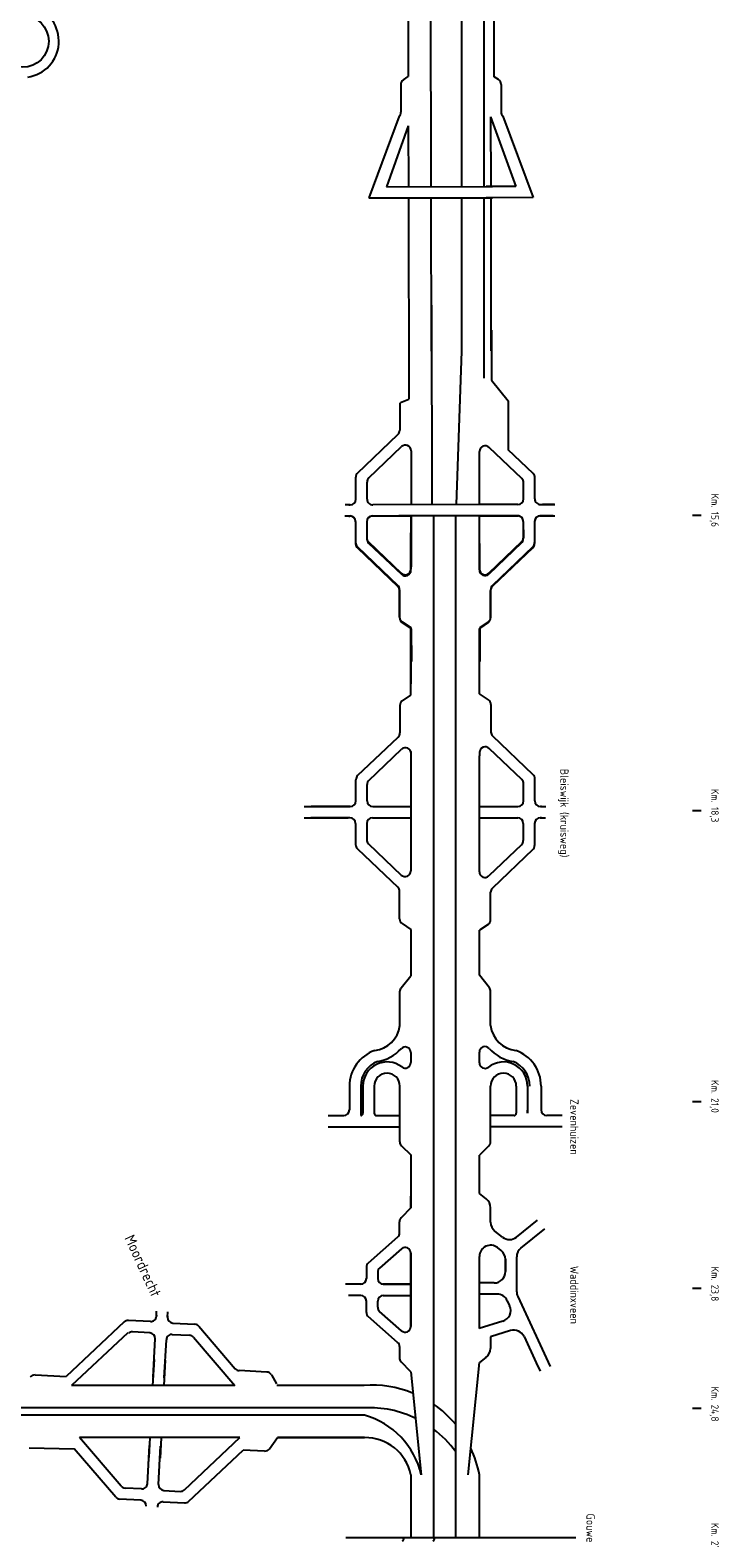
# Model space of a CAD drawing. Header units: metres. Extents: x 3368 to 18268, y -7519 to 4748.
# Tile 7 of 27: x 6488 to 8026, y -3236 to 135. Entities that reach past the tile are written whole.
import ezdxf

# ---------------------------------------------------------------- set-up
doc = ezdxf.new("R2010")
doc.units = ezdxf.units.M
for name, color, linetype in [('ONDERGROND', 7, 'Continuous'), ('Tekenwerk', 18, 'Continuous'), ('VBL-XX-STROOIBASIS', 7, 'Continuous')]:
    doc.layers.add(name, color=color, linetype=linetype)
doc.styles.add('ISO', font='ISO.SHX')

msp = doc.modelspace()

# ---------------------------------------------------------------- linework, layer by layer
at = {"layer": 'ONDERGROND', "color": 18, "ltscale": 2, "extrusion": (-0.0404948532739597, 0.01245106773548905, 0.999102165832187)}
for p, q in [((7380.415305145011, 1208.634547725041, 181985455.0159376), (7382.616826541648, -215.1477204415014, 181985472.8487082)), ((7330.762852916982, 1029.25088994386, 181985457.8306536), (7332.236748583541, 30.62180115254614, 181985469.7694946)), ((7516.326188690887, -59.57368777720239, 181985476.3293114), (7516.566317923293, -214.872645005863, 181985478.2744194)), ((7332.406371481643, -79.07599376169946, 181985471.1434515), (7332.61692190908, -215.2503983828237, 181985472.8490264)), ((7332.655891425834, -240.4483930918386, 181985473.1646292), (7333.352085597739, -690.7072203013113, 181985478.8040883)), ((7382.655790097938, -240.3457121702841, 181985473.1643112), (7383.185845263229, -583.1460909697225, 181985477.4578614)), ((7516.605278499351, -240.0706337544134, 181985478.5900227), (7517.134913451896, -582.5969235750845, 181985482.8801398)), ((7518.07632411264, -536.3838897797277, 181985490.5057197), (7518.249031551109, -648.0837480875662, 181985491.9047523))]:
    msp.add_line(p, q, dxfattribs=at)
at = {"layer": 'ONDERGROND', "color": 18, "extrusion": (-0.0404948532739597, 0.01245106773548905, 0.999102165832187)}
for p, q in [((7450.629165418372, 1209.962393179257, 181985457.8452448), (7451.192676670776, -215.0068895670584, 181985475.6264176)), ((7500.952672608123, 331.215675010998, 181985468.0534016), (7501.168638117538, -214.9042563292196, 181985474.8680422)), ((7451.202642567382, -240.2049468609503, 181985475.9408462), (7451.338150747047, -582.8666792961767, 181985480.2166771)), ((7501.178604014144, -240.1023166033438, 181985475.1824708), (7501.338147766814, -643.5396628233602, 181985480.216677)), ((7451.338150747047, -582.8666792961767, 181985480.2166771), (7439.475615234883, -925.649763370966))]:
    msp.add_line(p, q, dxfattribs=at)
at = {"layer": 'ONDERGROND', "color": 18}
msp.add_line((7524.412792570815, 30.14075888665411, 91432491.00789484), (7524.412789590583, 370.1987935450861, 91432491.00789475), dxfattribs=at)
at = {"layer": 'ONDERGROND', "color": 18, "ltscale": 2, "extrusion": (-0.04049485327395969, 0.01245106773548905, 0.999102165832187)}
for p, q in [((7315.688177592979, 12.90562285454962, 181985467.2939477), (7315.783476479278, -48.72535632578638, 181985468.0658709)), ((7321.357857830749, 23.45309688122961, 181985467.3923013), (7332.236745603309, 30.62180115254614, 181985467.7438983))]:
    msp.add_line(p, q, dxfattribs=at)
at = {"layer": 'ONDERGROND', "color": 18, "extrusion": (-0.04049485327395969, 0.01245106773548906, 0.999102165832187)}
for p, q in [((7533.978035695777, 23.88973070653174, 181985476.00462), (7524.412789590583, 30.14076782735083, 181985475.5390269)), ((7539.680292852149, 13.36560381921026, 181985476.3668942), (7539.775591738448, -48.26537536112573, 181985477.1388177)), ((7572.523200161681, -214.7577332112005, 181985480.5409897), (7506.48089612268, -214.8933546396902, 181985477.8659028)), ((7611.697360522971, -239.8753629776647, 181985482.4417892), (7506.519856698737, -240.0913493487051, 181985478.1815059))]:
    msp.add_line(p, q, dxfattribs=at)
at = {"layer": 'ONDERGROND', "color": 18, "ltscale": 2, "extrusion": (-0.04049485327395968, 0.01245106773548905, 0.999102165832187)}
msp.add_line((7311.900648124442, -57.84702168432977, 181985468.022172), (7244.454711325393, -240.6295196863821, 181985467.5663866), dxfattribs=at)
at = {"layer": 'ONDERGROND', "color": 18, "extrusion": (-0.04049485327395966, 0.01245106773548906, 0.999102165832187)}
for p, q in [((7516.29822517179, -59.49647294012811, 181985476.3272156), (7572.523200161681, -214.7577332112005, 181985480.5409895)), ((7543.686601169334, -57.3710338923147, 181985477.4108128), (7611.697360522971, -239.8753629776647, 181985482.4417892))]:
    msp.add_line(p, q, dxfattribs=at)
at = {"layer": 'ONDERGROND', "color": 18, "extrusion": (-0.04049485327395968, 0.01245106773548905, 0.999102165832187)}
for p, q in [((7332.406368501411, -79.07599376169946, 181985469.1178552), (7283.550947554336, -215.3511600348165, 181985468.8359802)), ((7518.249031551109, -648.0837480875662, 181985491.904752), (7555.271994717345, -694.1567169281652, 181985493.9795121)), ((7314.952680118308, -697.819696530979, 181985484.2847203), (7333.352085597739, -690.707217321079, 181985484.9418337)), ((7555.271994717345, -694.1567228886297, 181985493.979512), (7555.441486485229, -803.7703530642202, 181985495.3524146))]:
    msp.add_line(p, q, dxfattribs=at)
at = {"layer": 'ONDERGROND', "color": 18, "extrusion": (-0.04049485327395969, 0.01245106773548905, 0.999102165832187)}
for p, q in [((7283.550947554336, -215.3511600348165, 181985468.8359804), (7520.755344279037, -214.8640410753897, 181985478.4440989)), ((7244.454711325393, -240.6295196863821, 181985467.5663866), (7520.794307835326, -240.0620357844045, 181985478.7597018)), ((7384.039714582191, -480.3215013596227, 181985484.3743854), (7384.72951019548, -926.4322506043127, 181985489.9618906)), ((7313.186579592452, -698.388384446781, 181985484.2202255), (7313.281875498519, -760.019363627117, 181985484.9921487)), ((7219.102432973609, -855.7083593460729, 181985482.3674397), (7309.399053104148, -769.1410319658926, 181985484.9484494)), ((7244.298404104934, -866.4390729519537, 181985483.5223926), (7317.23523700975, -796.5145693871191, 181985485.6071961)), ((7338.531711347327, -805.5845277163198, 181985486.5834007), (7338.718717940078, -926.5267388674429, 181985488.098193)), ((7491.835674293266, -926.212303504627, 181985494.3002951), (7491.651713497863, -807.240204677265, 181985492.8101784)), ((7586.072611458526, -867.7073376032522, 181985497.3907319), (7512.920003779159, -798.0828331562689, 181985493.5580869)), ((7611.235239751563, -856.8732039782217, 181985498.2755866), (7555.441486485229, -803.7703530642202, 181985495.352415)), ((7215.29591644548, -914.181162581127, 181985482.9418596), (7215.219610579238, -864.8300247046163, 181985482.3237405)), ((7240.475216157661, -914.1294525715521, 181985483.9617641), (7240.415578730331, -875.5607442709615, 181985483.4786935)), ((7615.219512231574, -913.359885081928, 181985499.1410255), (7615.146249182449, -865.9788714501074, 181985498.5475815)), ((7590.040212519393, -913.4115921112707, 181985498.1211215), (7589.983620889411, -876.8130020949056, 181985497.662727)), ((7202.72574985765, -926.8060134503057, 181985482.5897092), (7191.072770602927, -926.829944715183, 181985482.1176978)), ((7199.553262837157, -926.8125282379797, 181985482.4612058), (7202.72574985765, -926.8060134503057, 181985482.5897092)), ((7491.835674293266, -926.212303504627, 181985494.3002951), (7253.08434630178, -926.7025993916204, 181985484.6295173)), ((7577.470042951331, -926.0364400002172, 181985497.7689712), (7491.835674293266, -926.212303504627, 181985494.3002951)), ((7627.828642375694, -925.9330289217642, 181985499.808779), (7660.195302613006, -925.8665608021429, 181985501.1198117)), ((7659.22862256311, -925.8685456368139, 181985501.080656), (7632.021405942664, -925.9244190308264, 181985499.9786096)), ((7202.09138358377, -952.0053880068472, 181985482.8780389), (7190.43840730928, -952.02931331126, 181985482.4060274)), ((7202.09138358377, -952.0053880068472, 181985482.8780389), (7191.111731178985, -952.0279334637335, 181985482.4333011)), ((7199.592226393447, -952.0105199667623, 181985482.7768089), (7202.09138358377, -952.0053880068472, 181985482.8780389)), ((7214.700516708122, -964.5785318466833, 181985483.5457924), (7214.776825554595, -1013.929663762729, 181985484.1639119)), ((7239.879816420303, -964.5268218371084, 181985484.5656967), (7239.939453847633, -1003.095536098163, 181985485.0487666)), ((7491.874634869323, -951.4102952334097, 181985494.6158983), (7252.449983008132, -951.9019709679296, 181985484.917847)), ((7338.08435464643, -951.7261134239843, 181985488.3865228), (7252.449983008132, -951.9019709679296, 181985484.917847)), ((7338.757681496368, -951.7247305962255, 181985488.4137961), (7338.933226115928, -1065.255935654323, 181985489.8357663)), ((7576.835682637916, -951.2358205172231, 181985498.0573008), (7491.201310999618, -951.4116780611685, 181985494.5886248)), ((7576.835682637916, -951.2358205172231, 181985498.0573008), (7491.874634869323, -951.4102952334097, 181985494.6158983)), ((7492.064880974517, -1074.447484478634, 181985496.1569302), (7491.874634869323, -951.4102952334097, 181985494.6158983)), ((7589.444812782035, -963.8089643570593, 181985498.7250541), (7589.501404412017, -1000.407560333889, 181985499.1834491)), ((7614.624112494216, -963.7572573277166, 181985499.7449583), (7614.697375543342, -1011.138276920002, 181985500.3384021)), ((7627.194279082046, -951.1324064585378, 181985500.0971087), (7659.636160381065, -951.0657833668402, 181985501.4111883)), ((7656.138762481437, -951.0729657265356, 181985501.2695237), (7627.194279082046, -951.1324064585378, 181985500.0971087)), ((7585.618576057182, -1009.529225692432, 181985499.1397498), (7512.681746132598, -1079.453735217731, 181985497.0549465)), ((7218.687834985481, -1023.035325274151, 181985484.435907), (7309.251585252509, -1109.231244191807, 181985489.1807642)), ((7243.850460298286, -1012.20119164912, 181985485.320762), (7317.003070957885, -1081.825696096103, 181985489.1534067)), ((7610.814550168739, -1020.259942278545, 181985500.294703), (7520.517933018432, -1106.827269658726, 181985497.7136931)), ((7338.271361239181, -1072.66832755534, 181985489.9013153), (7338.933226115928, -1065.255935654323, 181985489.8357663)), ((7313.257893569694, -1179.967881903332, 181985490.224683), (7313.162597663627, -1118.336905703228, 181985489.4527594)), ((7516.730400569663, -1177.579911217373, 181985498.4419172), (7516.635104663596, -1115.948935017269, 181985497.6699936)), ((7318.96015668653, -1190.492008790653, 181985490.586957), (7339.147272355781, -1203.684608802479, 181985491.5695755)), ((7339.147272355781, -1203.684608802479, 181985491.5695755), (7339.260473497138, -1276.89401076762, 181985492.4865181)), ((7511.060723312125, -1188.127391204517, 181985498.3435636), (7492.259814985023, -1200.516338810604, 181985497.7359339)), ((7492.259814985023, -1200.516338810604, 181985497.7359339), (7492.377909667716, -1276.894004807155, 181985498.6925589)), ((7339.18507660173, -1228.135068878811, 181985491.8758159), (7339.260470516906, -1276.894007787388, 181985492.4865181)), ((7492.377909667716, -1276.894007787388, 181985498.6925588), (7492.298987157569, -1225.850512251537, 181985498.0532423))]:
    msp.add_line(p, q, dxfattribs=at)
at = {"layer": 'ONDERGROND', "color": 18, "ltscale": 2, "extrusion": (-0.04049485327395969, 0.01245106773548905, 0.999102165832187)}
msp.add_arc((-2166.098850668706, 7716957.111731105, 181821778.4363351), 12.6, 230.4490489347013, 287.1943632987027, dxfattribs=at)
at = {"layer": 'ONDERGROND', "color": 18, "extrusion": (-0.04049485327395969, 0.01245106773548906, 0.999102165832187)}
for centre, start, end in [((-2224.919022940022, 7717147.195245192, 181821778.4363351), 107.1943632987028, 163.939679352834), ((-2173.487281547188, 7717189.489428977, 181821778.4363351), 287.1943632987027, 333.5273076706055)]:
    msp.add_arc(centre, 12.6, start, end, dxfattribs=at)
at = {"layer": 'ONDERGROND', "color": 18, "extrusion": (-0.04049485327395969, 0.01245106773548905, 0.999102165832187)}
for centre, start, end in [((-2099.768158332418, 7716951.258419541, 181821778.4363349), 60.86141828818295, 107.1943632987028), ((-1419.151136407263, 7717158.444044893, 181821786.5923479), 60.86141828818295, 107.1943632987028), ((-1383.019003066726, 7717196.003854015, 181821786.5923479), 107.1943632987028, 240.8614182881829), ((-1433.887004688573, 7717367.054067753, 181821786.5923477), 153.5273076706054, 287.1943632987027), ((-1297.598671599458, 7717119.532848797, 181821786.5923479), 240.8614182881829, 287.1943632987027), ((-1294.746790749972, 7717146.794290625, 181821786.5923479), 240.8614182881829, 287.1943632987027), ((-1388.836386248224, 7717457.519569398, 181821786.5923477), 107.1943632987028, 153.5273076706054), ((-1406.587216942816, 7717478.405629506, 181821786.5923479), 107.1943632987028, 153.5273076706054), ((-1242.999933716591, 7717110.049152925, 181821786.5923481), 17.19436449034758, 107.1943632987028), ((-1257.898886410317, 7717158.196653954, 181821786.5923477), 287.1943632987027, 17.19436449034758), ((-1353.870694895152, 7717468.339493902, 181821786.5923477), 17.19436449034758, 107.1943632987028), ((-1368.769647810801, 7717516.486985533, 181821786.5923479), 287.1943632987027, 17.19436449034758), ((-1194.653227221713, 7717124.304339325, 181821786.592348), 107.1943632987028, 197.1943644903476), ((-1209.552179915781, 7717172.45184036, 181821786.5923478), 197.1943644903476, 287.1943632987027), ((-1305.523990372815, 7717482.594676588, 181821786.592348), 107.1943632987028, 197.1943644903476), ((-1320.422936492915, 7717530.742176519, 181821786.5923475), 197.1943644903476, 287.1943632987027), ((-1172.704275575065, 7717183.854203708, 181821786.5923479), 287.1943632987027, 333.5273076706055), ((-1270.558295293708, 7717493.414599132, 181821786.5923481), 60.86141828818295, 107.1943632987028), ((-1267.706422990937, 7717520.676038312, 181821786.5923479), 60.86141828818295, 107.1943632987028), ((-1154.953443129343, 7717162.968137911, 181821786.592348), 287.1943632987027, 333.5273076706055), ((-1127.653662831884, 7717274.319703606, 181821786.592348), 333.5273076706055, 107.1943632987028), ((-1182.286082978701, 7717444.205035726, 181821786.5923479), 287.1943632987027, 60.86141828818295), ((-1076.62258139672, 7717263.732016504, 181821786.5923479), 107.1943632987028, 153.5273076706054), ((-1146.153956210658, 7717481.764845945, 181821786.5923478), 240.8614182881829, 287.1943632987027), ((-1079.823264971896, 7717475.911527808, 181821786.5923479), 50.4490489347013, 107.1943632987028), ((-1025.190837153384, 7717306.026201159, 181821786.5923479), 287.1943632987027, 343.939679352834)]:
    msp.add_arc(centre, 12.6, start, end, dxfattribs=at)
at = {"layer": 'Tekenwerk', "color": 18}
for p, q in [((7466.362348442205, -3094.931918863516, 182003085.2172417), (7491.201310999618, -2843.819063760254, 181985494.5886248)), ((7040.4954570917, -3011.810187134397, 181985494.5886248), (7234.857979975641, -3011.810187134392, 181985494.5886248))]:
    msp.add_line(p, q, dxfattribs=at)
at = {"layer": 'Tekenwerk', "color": 18, "ltscale": 2}
msp.add_circle((6470.875440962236, 109.5874278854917, 181985397.0054405), 58.09363984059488, dxfattribs=at)
msp.add_arc((6470.875440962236, 109.5874278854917, 181985397.0054405), 80.76403099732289, 278.2132065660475, 151.2917317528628, dxfattribs=at)
at = {"layer": 'Tekenwerk', "color": 18}
for centre, radius, start, end in [((7250.534660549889, -3139.144675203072, 181967903.9600079), 244.6941057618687, 68.05737304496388, 93.94076733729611), ((7245.828251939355, -3182.322654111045, 182003085.2172417), 237.2181028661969, 64.09074912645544, 92.8073973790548), ((7185.325504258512, -3135.205037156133, 181967903.9600079), 180.5430815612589, 12.88920906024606, 74.23872617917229), ((7250.53466054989, -3139.144675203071, 181967903.9600079), 244.6941057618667, 39.87527523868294, 55.69613080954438), ((7245.828251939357, -3182.322654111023, 182003085.2172417), 237.2181028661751, 35.76038598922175, 53.04530775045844), ((7236.325129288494, -3115.640178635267, 182003085.2172417), 103.8403566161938, 11.50327846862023, 90.80955288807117), ((7250.53466054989, -3139.144675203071, 181967903.9600079), 244.6941057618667, 10.4097097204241, 25.03871242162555)]:
    msp.add_arc(centre, radius, start, end, dxfattribs=at)
at = {"layer": 'VBL-XX-STROOIBASIS', "color": 18}
for p, q in [((7214.672583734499, -964.0017125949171, 181985494.5886248), (7214.672584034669, -1011.349027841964, 181985494.5886248)), ((7239.852652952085, -964.0017125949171, 181985494.5886248), (7239.852652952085, -1000.574273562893, 181985494.5886248)), ((7252.442687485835, -951.4116780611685, 181985494.5886248), (7338.079675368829, -951.4116780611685, 181985494.5886248)), ((7531.27926466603, -951.4116780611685, 181985494.5886248), (7311.66079527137, -951.4116780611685, 181985494.5886248)), ((7338.079675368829, -951.4116780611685, 181985494.5886248), (7338.079675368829, -1070.299145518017, 181985494.5886248)), ((7388.439813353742, -951.4116782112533, 181985494.5886248), (7388.439813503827, -3235.893193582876, 181985494.5886248)), ((7438.323165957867, -3043.693160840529, 181985494.5886248), (7438.323165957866, -951.4116782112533, 181985494.5886248)), ((7491.201310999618, -951.4116780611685, 181985494.5886248), (7576.838298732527, -951.4116780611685, 181985494.5886248)), ((7491.201310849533, -1072.267859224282, 181985494.5886248), (7491.201310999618, -951.4116780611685, 181985494.5886248)), ((7589.428333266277, -964.0017127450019, 181985494.5886248), (7589.428333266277, -1002.542986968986, 181985494.5886248)), ((7614.608402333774, -964.0017127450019, 181985494.5886248), (7614.608402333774, -1013.317741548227, 181985494.5886248)), ((7627.19843671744, -951.4116782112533, 181985494.5886248), (7638.851770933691, -951.4116782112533, 181985494.5886248)), ((7630.3710173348, -951.4116782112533, 181985494.5886248), (7627.19843671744, -951.4116782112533, 181985494.5886248)), ((7967.696768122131, -949.6956722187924, 181985494.5886248), (7986.756392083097, -949.6956722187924, 181985494.5886248)), ((7243.749689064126, -1009.681454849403, 181985494.5886248), (7316.796642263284, -1079.406326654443, 181985494.5886248)), ((7338.079675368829, -985.9289198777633, 181985494.5886248), (7338.079675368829, -1070.299145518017, 181985494.5886248)), ((7338.079675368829, -1070.299145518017, 181985494.5886248), (7338.079675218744, -989.1659871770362, 181985494.5886248)), ((7491.201310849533, -1072.267859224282, 181985494.5886248), (7491.201310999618, -991.1347008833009, 181985494.5886248)), ((7218.569619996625, -1020.456209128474, 181985494.5886248), (7309.002570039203, -1106.77638516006, 181985494.5886248)), ((7585.531297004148, -1011.650168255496, 181985494.5886248), (7512.484343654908, -1081.375040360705, 181985494.5886248)), ((7610.711366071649, -1022.424922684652, 181985494.5886248), (7520.27841617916, -1108.745098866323, 181985494.5886248)), ((7491.201310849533, -1072.267859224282, 181985494.5886248), (7491.201310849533, -1070.421194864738, 181985494.5886248)), ((7312.899606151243, -1177.470701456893, 181985494.5886248), (7312.899606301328, -1115.883566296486, 181985494.5886248)), ((7438.323166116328, -3043.693161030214, 181985494.5886248), (7438.323166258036, -1130.6046229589, 181985494.5886248)), ((7516.381379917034, -1179.439414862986, 181985494.5886248), (7516.381380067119, -1117.852280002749, 181985494.5886248)), ((7318.585749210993, -1187.999008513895, 181985494.5886248), (7338.079675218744, -1200.7820654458, 181985494.5886248)), ((7338.079675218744, -1352.118820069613, 181985494.5886248), (7338.079675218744, -1200.7820654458, 181985494.5886248)), ((7338.079675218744, -1200.7820654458, 181985494.5886248), (7338.079675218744, -1326.802665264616, 181985494.5886248)), ((7510.695237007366, -1189.967722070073, 181985494.5886248), (7491.201310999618, -1202.750779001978, 181985494.5886248)), ((7491.201310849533, -1324.833951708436, 181985494.5886248), (7491.201310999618, -1202.750779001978, 181985494.5886248)), ((7491.201310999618, -1349.267020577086, 181985494.5886248), (7491.201310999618, -1202.750779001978, 181985494.5886248)), ((7313.572951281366, -1374.988641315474, 181985494.5886248), (7313.572951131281, -1436.575776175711, 181985494.5886248)), ((7319.259094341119, -1364.460334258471, 181985494.5886248), (7338.079675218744, -1352.118820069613, 181985494.5886248)), ((7511.368581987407, -1362.491620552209, 181985494.5886248), (7491.201310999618, -1349.267020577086, 181985494.5886248)), ((7517.054724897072, -1373.01992790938, 181985494.5886248), (7517.054725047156, -1434.607062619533, 181985494.5886248)), ((7219.242965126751, -1532.003133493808, 181985494.5886248), (7309.67591501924, -1445.682957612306, 181985494.5886248)), ((7611.384711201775, -1530.034420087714, 181985494.5886248), (7520.951761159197, -1443.714243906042, 181985494.5886248)), ((7244.423034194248, -1542.777888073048, 181985494.5886248), (7317.469987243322, -1473.053015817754, 181985494.5886248)), ((7338.079675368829, -1478.097995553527, 181985494.5886248), (7338.079675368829, -1745.115201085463, 181985494.5886248)), ((7491.87465612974, -1480.191483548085, 181985494.5886248), (7491.201310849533, -1487.597225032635, 181985494.5886248)), ((7586.204641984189, -1540.80917451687, 181985494.5886248), (7513.157688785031, -1471.084302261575, 181985494.5886248)), ((7491.201310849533, -1747.083914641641, 181985494.5886248), (7491.201310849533, -1487.597225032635, 181985494.5886248)), ((7215.345928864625, -1588.457630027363, 181985494.5886248), (7215.34592901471, -1541.110314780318, 181985494.5886248)), ((7590.101678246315, -1588.457630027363, 181985494.5886248), (7590.101678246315, -1549.916355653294, 181985494.5886248)), ((7615.281747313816, -1588.457629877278, 181985494.5886248), (7615.281747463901, -1539.141601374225, 181985494.5886248)), ((7240.525997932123, -1588.457630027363, 181985494.5886248), (7240.525998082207, -1551.885069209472, 181985494.5886248)), ((7100.083890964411, -1601.047664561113, 181985494.5886248), (7202.755894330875, -1601.047664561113, 181985494.5886248)), ((7202.755894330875, -1601.047664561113, 181985494.5886248), (7115.35229962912, -1601.047664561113, 181985494.5886248)), ((7253.116032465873, -1601.047664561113, 181985494.5886248), (7338.753020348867, -1601.047664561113, 181985494.5886248)), ((7253.116032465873, -1601.047664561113, 181985494.5886248), (7338.079675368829, -1601.047664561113, 181985494.5886248)), ((7491.201310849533, -1601.047664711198, 181985494.5886248), (7577.511643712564, -1601.047664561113, 181985494.5886248)), ((7491.874655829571, -1601.047664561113, 181985494.5886248), (7577.511643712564, -1601.047664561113, 181985494.5886248)), ((7627.871781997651, -1601.047664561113, 181985494.5886248), (7639.525116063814, -1601.047664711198, 181985494.5886248)), ((7630.371017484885, -1601.047664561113, 181985494.5886248), (7627.871781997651, -1601.047664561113, 181985494.5886248)), ((7627.871781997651, -1601.047664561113, 181985494.5886248), (7638.851770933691, -1601.047664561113, 181985494.5886248)), ((7967.696768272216, -1609.756646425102, 181985494.5886248), (7986.756391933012, -1609.756646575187, 181985494.5886248)), ((7100.083890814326, -1626.227733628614, 181985494.5886248), (7197.889657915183, -1626.227733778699, 181985494.5886248)), ((7202.082549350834, -1626.227733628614, 181985494.5886248), (7114.678954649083, -1626.227733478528, 181985494.5886248)), ((7214.672583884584, -1638.817768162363, 181985494.5886248), (7214.672583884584, -1686.16508340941, 181985494.5886248)), ((7239.852652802, -1638.817768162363, 181985494.5886248), (7239.852652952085, -1675.390329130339, 181985494.5886248)), ((7252.442687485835, -1626.227733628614, 181985494.5886248), (7338.079675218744, -1626.227733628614, 181985494.5886248)), ((7491.201310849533, -1626.227733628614, 181985494.5886248), (7576.838298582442, -1626.227733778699, 181985494.5886248)), ((7589.428333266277, -1638.817768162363, 181985494.5886248), (7589.428333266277, -1677.359042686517, 181985494.5886248)), ((7614.608402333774, -1638.817768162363, 181985494.5886248), (7614.60840218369, -1688.133796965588, 181985494.5886248)), ((7630.371017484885, -1626.227733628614, 181985494.5886248), (7627.198436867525, -1626.227733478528, 181985494.5886248)), ((7627.198436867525, -1626.227733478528, 181985494.5886248), (7638.851770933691, -1626.227733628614, 181985494.5886248)), ((7243.749689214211, -1684.497510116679, 181985494.5886248), (7316.796642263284, -1754.222382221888, 181985494.5886248)), ((7218.569619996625, -1695.272264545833, 181985494.5886248), (7309.002570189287, -1781.592440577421, 181985494.5886248)), ((7585.531297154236, -1686.466223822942, 181985494.5886248), (7512.484343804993, -1756.191095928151, 181985494.5886248)), ((7610.711366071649, -1697.240978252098, 181985494.5886248), (7520.27841617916, -1783.561154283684, 181985494.5886248)), ((7312.899606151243, -1852.286756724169, 181985494.5886248), (7312.899606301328, -1790.69962186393, 181985494.5886248)), ((7516.381380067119, -1854.255470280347, 181985494.5886248), (7516.381379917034, -1792.668335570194, 181985494.5886248)), ((7318.585749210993, -1862.815063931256, 181985494.5886248), (7338.079675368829, -1875.598120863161, 181985494.5886248)), ((7338.079675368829, -1875.598120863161, 181985494.5886248), (7338.079675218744, -1979.162861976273, 181985494.5886248)), ((7510.695237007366, -1864.783777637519, 181985494.5886248), (7491.201310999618, -1877.566834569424, 181985494.5886248)), ((7491.201310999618, -1978.236830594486, 181985494.5886248), (7491.201310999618, -1877.566834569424, 181985494.5886248)), ((7316.397026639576, -2006.279643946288, 181985494.5886248), (7338.079675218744, -1979.162861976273, 181985494.5886248)), ((7513.624416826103, -2006.279643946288, 181985494.5886248), (7491.201310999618, -1978.236830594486, 181985494.5886248)), ((7313.640063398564, -2090.824839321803, 181985494.5886248), (7313.640063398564, -2014.142193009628, 181985494.5886248)), ((7516.381379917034, -2090.824839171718, 181985494.5886248), (7516.381379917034, -2014.142193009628, 181985494.5886248)), ((7338.079675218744, -2151.126582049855, 181985494.5886248), (7338.079675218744, -2173.297769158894, 181985494.5886248)), ((7491.201310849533, -2173.875961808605, 181985494.5886248), (7491.201310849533, -2150.299542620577, 181985494.5886248)), ((7200.904349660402, -2225.95173237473, 181985494.5886248), (7200.904349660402, -2279.271635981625, 181985494.5886248)), ((7226.084418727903, -2225.951732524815, 181985494.5886248), (7226.084418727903, -2291.861670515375, 181985494.5886248)), ((7231.120432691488, -2225.95173237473, 181985494.5886248), (7231.120432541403, -2286.82565655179, 181985494.5886248)), ((7256.300501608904, -2225.951732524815, 181985494.5886248), (7256.300501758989, -2286.82565655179, 181985494.5886248)), ((7313.640063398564, -2350.585150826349, 181985494.5886248), (7313.640063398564, -2225.95173237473, 181985494.5886248)), ((7516.381379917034, -2350.585150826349, 181985494.5886248), (7516.381380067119, -2225.95173237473, 181985494.5886248)), ((7573.720941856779, -2225.95173237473, 181985494.5886248), (7573.720941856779, -2286.825656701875, 181985494.5886248)), ((7598.90101092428, -2225.951732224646, 181985494.5886248), (7598.901010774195, -2286.825656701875, 181985494.5886248)), ((7629.117093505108, -2225.95173237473, 181985494.5886248), (7629.117093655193, -2279.271635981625, 181985494.5886248)), ((7153.684515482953, -2291.861670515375, 181985494.5886248), (7188.314315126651, -2291.861670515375, 181985494.5886248)), ((7231.120432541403, -2286.82565655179, 181985494.5886248), (7231.120432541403, -2279.930091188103, 181985494.5886248)), ((7261.336515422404, -2291.861670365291, 181985494.5886248), (7313.640063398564, -2291.861670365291, 181985494.5886248)), ((7568.684927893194, -2291.861670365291, 181985494.5886248), (7516.381379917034, -2291.861670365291, 181985494.5886248)), ((7598.901010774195, -2286.825656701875, 181985494.5886248), (7598.901010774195, -2279.930091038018, 181985494.5886248)), ((7676.336927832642, -2291.861670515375, 181985494.5886248), (7641.707128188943, -2291.861670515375, 181985494.5886248)), ((7967.696768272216, -2260.620488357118, 181985494.5886248), (7986.756392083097, -2260.620488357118, 181985494.5886248)), ((7153.684515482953, -2317.041739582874, 181985494.5886248), (7313.640063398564, -2317.041739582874, 181985494.5886248)), ((7676.336927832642, -2317.041739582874, 181985494.5886248), (7516.381380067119, -2317.04173943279, 181985494.5886248)), ((7317.475585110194, -2359.633215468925, 181985494.5886248), (7338.079675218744, -2379.568834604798, 181985494.5886248)), ((7338.079675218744, -2379.568834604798, 181985494.5886248), (7338.079675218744, -2497.972288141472, 181985494.5886248)), ((7512.545858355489, -2359.633215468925, 181985494.5886248), (7491.201310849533, -2380.285268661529, 181985494.5886248)), ((7491.201310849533, -2466.443177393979, 181985494.5886248), (7491.201310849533, -2380.285268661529, 181985494.5886248)), ((7338.079675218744, -2497.972288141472, 181985494.5886248), (7338.079675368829, -2472.105266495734, 181985494.5886248)), ((7506.515229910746, -2478.176028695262, 181985494.5886248), (7491.201310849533, -2466.443177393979, 181985494.5886248)), ((7338.079675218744, -2497.972288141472, 181985494.5886248), (7316.407029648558, -2520.549618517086, 181985494.5886248)), ((7516.381380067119, -2530.485920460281, 181985494.5886248), (7516.381379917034, -2498.164019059, 181985494.5886248)), ((7574.412869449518, -2563.472473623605, 181985494.5886248), (7621.331257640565, -2525.409886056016, 181985494.5886248)), ((7312.899606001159, -2554.407908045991, 181985494.5886248), (7312.899606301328, -2529.268285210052, 181985494.5886248)), ((7542.931781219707, -2563.669668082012, 181985494.5886248), (7525.944010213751, -2550.237666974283, 181985494.5886248)), ((7583.93136262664, -2588.174539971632, 181985494.5886248), (7637.194906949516, -2544.964438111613, 181985494.5886248)), ((7308.627777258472, -2563.858644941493, 181985494.5886248), (7243.135596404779, -2621.502554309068, 181985494.5886248)), ((7317.1714351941, -2589.883074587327, 181985494.5886248), (7268.315665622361, -2632.884201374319, 181985494.5886248)), ((7539.872243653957, -2593.350776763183, 181985494.5886248), (7531.998818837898, -2587.125366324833, 181985494.5886248)), ((7338.079675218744, -2762.555596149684, 181985494.5886248), (7338.079675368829, -2598.31845031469, 181985494.5886248)), ((7338.079675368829, -2763.57095731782, 181985494.5886248), (7338.079675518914, -2599.333811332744, 181985494.5886248)), ((7338.079675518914, -2599.333811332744, 181985494.5886248), (7338.079675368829, -2763.57095731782, 181985494.5886248)), ((7491.201310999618, -2768.073465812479, 181985494.5886248), (7491.201310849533, -2606.87711268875, 181985494.5886248)), ((7491.201310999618, -2768.073465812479, 181985494.5886248), (7491.201310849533, -2606.87711268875, 181985494.5886248)), ((7549.434873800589, -2640.816302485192, 181985494.5886248), (7549.434873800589, -2613.102523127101, 181985494.5886248)), ((7549.434873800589, -2613.102523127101, 181985494.5886248), (7549.434873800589, -2640.816302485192, 181985494.5886248)), ((7574.61494286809, -2685.611175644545, 181985494.5886248), (7574.61494286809, -2607.729092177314, 181985494.5886248)), ((7238.863767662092, -2630.95329120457, 181985494.5886248), (7238.863767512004, -2656.160943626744, 181985494.5886248)), ((7264.043836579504, -2642.334938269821, 181985494.5886248), (7264.043836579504, -2656.160943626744, 181985494.5886248)), ((7228.136734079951, -2668.612377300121, 181985494.5886248), (7192.232525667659, -2668.612377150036, 181985494.5886248)), ((7226.273732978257, -2668.750978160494, 181985494.5886248), (7198.625102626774, -2668.750978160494, 181985494.5886248)), ((7226.273733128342, -2693.931047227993, 181985494.5886248), (7198.625102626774, -2693.931047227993, 181985494.5886248)), ((7338.079675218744, -2668.612377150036, 181985494.5886248), (7274.770870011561, -2668.612377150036, 181985494.5886248)), ((7276.63387126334, -2668.750978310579, 181985494.5886248), (7338.079675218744, -2668.750978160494, 181985494.5886248)), ((7276.63387126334, -2693.931047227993, 181985494.5886248), (7338.079675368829, -2693.931047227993, 181985494.5886248)), ((7276.63387126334, -2693.931047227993, 181985494.5886248), (7338.079675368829, -2693.931047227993, 181985494.5886248)), ((7524.254804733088, -2665.996371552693, 181985494.5886248), (7491.201310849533, -2665.996371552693, 181985494.5886248)), ((7530.784180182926, -2691.176440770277, 181985494.5886248), (7491.201310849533, -2691.176440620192, 181985494.5886248)), ((7576.960422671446, -2696.223310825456, 181985494.5886248), (7649.643609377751, -2852.618860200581, 181985494.5886248)), ((7967.696768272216, -2677.781299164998, 181985494.5886248), (7986.756391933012, -2677.781299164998, 181985494.5886248)), ((6769.461377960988, -2740.592924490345, 181985494.5886248), (6770.085181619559, -2728.956298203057, 181985494.5886248)), ((6769.461377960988, -2740.592924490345, 181985494.5886248), (6770.04913746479, -2729.628678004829, 181985494.5886248)), ((7238.863767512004, -2731.951477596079, 181985494.5886248), (7238.863767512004, -2706.521081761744, 181985494.5886248)), ((7264.043836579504, -2720.569830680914, 181985494.5886248), (7264.043836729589, -2706.521081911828, 181985494.5886248)), ((7317.171435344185, -2773.021694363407, 181985494.5886248), (7268.315665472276, -2730.02056742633, 181985494.5886248)), ((7553.618769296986, -2705.744374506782, 181985494.5886248), (7558.854353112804, -2717.010005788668, 181985494.5886248)), ((6697.667395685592, -2753.255013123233, 181985494.5886248), (6567.780171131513, -2875.502391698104, 181985494.5886248)), ((6756.215449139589, -2752.490962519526, 181985494.5886248), (6706.970127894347, -2749.851072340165, 181985494.5886248)), ((6769.59516218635, -2738.09727230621, 181985494.5886248), (6769.461377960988, -2740.592924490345, 181985494.5886248)), ((6794.569300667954, -2742.613194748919, 181985494.5886248), (6795.193104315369, -2730.976568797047, 181985494.5886248)), ((6794.73912897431, -2739.445162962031, 181985494.5886248), (6794.569300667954, -2742.613194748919, 181985494.5886248)), ((6806.467338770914, -2755.859123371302, 181985494.5886248), (6855.712660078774, -2758.499013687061, 181985494.5886248)), ((6864.598175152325, -2762.877970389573, 181985494.5886248), (6945.95370706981, -2857.801985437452, 181985494.5886248)), ((7308.627777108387, -2799.04612400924, 181985494.5886248), (7243.135596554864, -2741.402214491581, 181985494.5886248)), ((7543.557369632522, -2751.647552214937, 181985494.5886248), (7490.75244291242, -2768.214291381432, 181985494.5886248)), ((6754.867558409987, -2777.634929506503, 181985494.5886248), (6716.381543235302, -2775.571812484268, 181985494.5886248)), ((6762.145398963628, -2877.067442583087, 181985494.5886248), (6766.765596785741, -2790.880858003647, 181985494.5886248)), ((6762.181443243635, -2876.395063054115, 181985494.5886248), (6766.765596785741, -2790.880858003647, 181985494.5886248)), ((6787.289366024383, -2878.415333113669, 181985494.5886248), (6791.873519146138, -2792.901128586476, 181985494.5886248)), ((6805.119448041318, -2781.003090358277, 181985494.5886248), (6843.605463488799, -2783.066207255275, 181985494.5886248)), ((6852.490978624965, -2787.445164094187, 181985494.5886248), (6944.696830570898, -2895.029116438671, 181985494.5886248)), ((7560.593847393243, -2772.692837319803, 181985494.5886248), (7515.932512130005, -2786.704648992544, 181985494.5886248)), ((7515.932512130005, -2786.704648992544, 181985494.5886248), (7515.932512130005, -2812.640785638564, 181985494.5886248)), ((7590.966042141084, -2786.106113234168, 181985494.5886248), (7618.146912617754, -2844.592364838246, 181985494.5886248)), ((7312.899606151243, -2808.496860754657, 181985494.5886248), (7312.899606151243, -2833.636483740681, 181985494.5886248)), ((6764.290774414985, -2837.046950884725, 181985494.5886248), (6761.18252904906, -2895.029116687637, 181985494.5886248)), ((6789.434741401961, -2838.394841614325, 181985494.5886248), (6786.398752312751, -2895.029116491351, 181985494.5886248)), ((7016.338056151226, -2865.477705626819, 181985494.5886248), (6954.839222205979, -2862.180942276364, 181985494.5886248)), ((7338.079675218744, -2864.932480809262, 181985494.5886248), (7316.407029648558, -2842.355150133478, 181985494.5886248)), ((7505.895414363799, -2832.758596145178, 181985494.5886248), (7491.201310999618, -2843.819063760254, 181985494.5886248)), ((7618.146912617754, -2844.592364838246, 181985494.5886248), (7626.809020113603, -2863.23099538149, 181985494.5886248)), ((6498.384313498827, -2871.782293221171, 181985494.5886248), (6567.780171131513, -2875.502391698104, 181985494.5886248)), ((6944.696830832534, -2895.029116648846, 181985494.5886248), (6580.257749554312, -2895.029117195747, 181985494.5886248)), ((7026.546888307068, -2871.719277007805, 181985494.5886248), (7038.268106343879, -2891.86953105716, 181985494.5886248)), ((7233.718021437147, -2895.029116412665, 181985494.5886248), (7038.38186370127, -2895.029116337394, 181985494.5886248)), ((7338.079675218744, -2864.932480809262, 181985494.5886248), (7361.319482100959, -3094.931918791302, 181967903.9600079)), ((7038.92929105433, -2961.450049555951, 181985494.5886248), (6426.726033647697, -2961.450049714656, 181985494.5886248)), ((7038.796921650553, -2945.389255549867, 181985494.5886248), (6428.028869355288, -2945.389255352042, 181985494.5886248)), ((7234.209611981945, -2945.389255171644, 181985494.5886248), (7038.796921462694, -2945.389255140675, 181985494.5886248)), ((7234.366389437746, -2961.45004908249, 181985494.5886248), (7038.929291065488, -2961.450049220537, 181985494.5886248)), ((7967.696768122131, -2945.885536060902, 181985494.5886248), (7986.756392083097, -2945.885536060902, 181985494.5886248)), ((6690.749110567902, -3120.372713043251, 181985494.5886248), (6597.704563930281, -3011.810187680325, 181985494.5886248)), ((6956.351396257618, -3011.810187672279, 181985494.5886248), (6597.704564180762, -3011.810188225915, 181985494.5886248)), ((6749.400678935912, -3114.811363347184, 181985494.5886248), (6753.984832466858, -3029.297158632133, 181985494.5886248)), ((6749.400678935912, -3114.811363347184, 181985494.5886248), (6753.948788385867, -3029.969538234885, 181985494.5886248)), ((6754.922255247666, -3011.810187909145, 181985494.5886248), (6752.534584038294, -3056.350539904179, 181985494.5886248)), ((6774.508601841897, -3116.831633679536, 181985494.5886248), (6779.092755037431, -3031.317428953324, 181985494.5886248)), ((6780.138478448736, -3011.810187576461, 181985494.5886248), (6777.678550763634, -3057.698430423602, 181985494.5886248)), ((6832.229496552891, -3128.631353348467, 181985494.5886248), (6956.351396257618, -3011.810187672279, 181985494.5886248)), ((7022.307124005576, -3036.763469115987, 181985494.5886248), (7040.4954570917, -3011.810187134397, 181985494.5886248)), ((7234.857979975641, -3011.810187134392, 181985494.5886248), (7040.4954570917, -3011.810187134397, 181985494.5886248)), ((6678.641913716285, -3144.939906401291, 181985494.5886248), (6586.214567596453, -3037.097519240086, 181985494.5886248)), ((6841.640912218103, -3154.352093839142, 181985494.5886248), (6963.61571532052, -3039.551734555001, 181985494.5886248)), ((7011.510606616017, -3041.92221613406, 181985494.5886248), (6963.61571532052, -3039.551734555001, 181985494.5886248)), ((7438.323165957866, -3235.893193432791, 181985494.5886248), (7438.323165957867, -3043.693160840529, 181985494.5886248)), ((7438.323166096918, -3235.8931935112, 181985494.5886248), (7438.323166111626, -3043.693161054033, 181985494.5886248)), ((7338.079675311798, -3094.931918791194, 181985494.5886248), (7338.079675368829, -3235.893193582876, 181985494.5886248)), ((7491.201310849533, -3235.893193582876, 181985494.5886248), (7491.201310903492, -3094.931907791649, 181985494.5886248)), ((6736.154750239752, -3126.709401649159, 181985494.5886248), (6699.634625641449, -3124.751669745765, 181985494.5886248)), ((6786.406639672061, -3130.077562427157, 181985494.5886248), (6822.92676415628, -3132.035293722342, 181985494.5886248)), ((6734.806859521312, -3151.853368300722, 181985494.5886248), (6687.527429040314, -3149.318863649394, 181985494.5886248)), ((6785.058749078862, -3155.221529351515, 181985494.5886248), (6832.338179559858, -3157.756034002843, 181985494.5886248)), ((7491.201310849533, -3235.893193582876, 181985494.5886248), (7491.201310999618, -3182.749349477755, 181985494.5886248)), ((7706.732775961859, -3235.893193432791, 181985494.5886248), (7192.971458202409, -3235.893193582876, 181985494.5886248))]:
    msp.add_line(p, q, dxfattribs=at)
at = {"layer": 'VBL-XX-STROOIBASIS', "color": 18, "linetype": 'Continuous'}
for p, q in [((6706.12609888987, -2777.983468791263, 181985494.5886248), (6580.257749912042, -2895.029116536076, 181985494.5886248)), ((6485.171955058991, -3034.744435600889, 181985494.5886248), (6586.214567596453, -3037.097519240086, 181985494.5886248))]:
    msp.add_line(p, q, dxfattribs=at)
at = {"layer": 'VBL-XX-STROOIBASIS', "color": 18}
for centre, radius, start, end in [((7202.082549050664, -964.0017127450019, 181985494.5886248), 12.59003453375, 0, 90), ((7252.442687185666, -964.0017128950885, 181985494.5886248), 12.59003453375, 90, 180), ((7576.838298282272, -964.0017127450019, 181985494.5886248), 12.59003453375, 0, 90), ((7627.19843641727, -964.0017125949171, 181985494.5886248), 12.59003453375, 90, 180), ((7252.442687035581, -1000.574273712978, 181985494.5886248), 12.59003453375, 180, 226.3329457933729), ((7576.838298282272, -1002.542987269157, 181985494.5886248), 12.59003453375, 313.6670542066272, 0), ((7227.262617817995, -1011.349027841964, 181985494.5886248), 12.59003453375, 180, 226.3329457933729), ((7602.018367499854, -1013.317741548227, 181985494.5886248), 12.59003453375, 313.6670542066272, 0), ((7325.489640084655, -1070.299145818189, 181985494.5886248), 12.59003453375, 226.3329457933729, 0), ((7503.791345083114, -1072.267859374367, 181985494.5886248), 12.59003453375, 180, 313.6670542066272), ((7300.309571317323, -1115.88356674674, 181985494.5886248), 12.59003453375, 0, 46.33294579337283), ((7528.9714143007, -1117.852280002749, 181985494.5886248), 12.59003453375, 133.6670542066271, 180), ((7325.489640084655, -1177.470701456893, 181985494.5886248), 12.59003453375, 180, 236.7453150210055), ((7503.791344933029, -1179.439415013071, 181985494.5886248), 12.59003453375, 303.2546849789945, 0), ((7326.162985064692, -1374.988641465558, 181985494.5886248), 12.59003453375, 123.2546849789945, 180), ((7504.464690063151, -1373.019928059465, 181985494.5886248), 12.59003453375, 0, 56.74531502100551), ((7300.982916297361, -1436.575776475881, 181985494.5886248), 12.59003453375, 313.6670542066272, 0), ((7529.644759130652, -1434.607063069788, 181985494.5886248), 12.59003453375, 180, 226.3329457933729), ((7326.162985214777, -1482.160197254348, 181985494.5886248), 12.59003453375, 0, 133.6670542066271), ((7504.464690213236, -1480.191483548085, 181985494.5886248), 12.59003453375, 46.33294579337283, 180), ((7227.935962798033, -1541.110314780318, 181985494.5886248), 12.59003453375, 133.6670542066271, 180), ((7253.116031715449, -1551.885069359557, 181985494.5886248), 12.59003453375, 133.6670542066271, 180), ((7577.51164326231, -1549.916355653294, 181985494.5886248), 12.59003453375, 0, 46.33294579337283), ((7602.691712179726, -1539.141601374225, 181985494.5886248), 12.59003453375, 0, 46.33294579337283), ((7202.755893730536, -1588.457630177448, 181985494.5886248), 12.59003453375, 270, 0), ((7253.116031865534, -1588.457630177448, 181985494.5886248), 12.59003453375, 180, 270), ((7577.511643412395, -1588.457630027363, 181985494.5886248), 12.59003453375, 270, 0), ((7627.871781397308, -1588.457630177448, 181985494.5886248), 12.59003453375, 180, 270), ((7202.082549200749, -1638.817768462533, 181985494.5886248), 12.59003453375, 0, 90), ((7252.442687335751, -1638.817768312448, 181985494.5886248), 12.59003453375, 90, 180), ((7576.838298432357, -1638.817768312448, 181985494.5886248), 12.59003453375, 0, 90), ((7627.198436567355, -1638.817768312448, 181985494.5886248), 12.59003453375, 90, 180), ((7252.442686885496, -1675.390328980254, 181985494.5886248), 12.59003453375, 180, 226.3329457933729), ((7576.838298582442, -1677.359042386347, 181985494.5886248), 12.59003453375, 313.6670542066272, 0), ((7227.262617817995, -1686.165083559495, 181985494.5886248), 12.59003453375, 180, 226.3329457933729), ((7602.01836734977, -1688.133797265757, 181985494.5886248), 12.59003453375, 313.6670542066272, 0), ((7325.489640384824, -1745.115201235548, 181985494.5886248), 12.59003453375, 226.3329457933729, 0), ((7503.791345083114, -1747.083915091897, 181985494.5886248), 12.59003453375, 180, 313.6670542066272), ((7300.309571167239, -1790.69962186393, 181985494.5886248), 12.59003453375, 0, 46.33294579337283), ((7528.971414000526, -1792.66833542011, 181985494.5886248), 12.59003453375, 133.6670542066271, 180), ((7325.489640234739, -1852.286757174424, 181985494.5886248), 12.59003453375, 180, 236.7453150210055), ((7503.791344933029, -1854.255471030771, 181985494.5886248), 12.59003453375, 303.2546849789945, 0), ((7326.23009748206, -2014.142193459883, 181985494.5886248), 12.59003453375, 141.3540801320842, 180), ((7503.791344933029, -2014.142193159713, 181985494.5886248), 12.59003453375, 0, 38.64591986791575), ((7249.611121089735, -2082.446758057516, 181985494.5886248), 64.57474437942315, 276.8698607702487, 352.5452942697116), ((7580.410321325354, -2082.446757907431, 181985494.5886248), 64.57474437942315, 187.4547057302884, 263.1301392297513), ((7284.970282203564, -2225.951732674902, 181985494.5886248), 84.06593280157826, 109.1917701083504, 180), ((7249.611121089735, -2082.446758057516, 181985494.5886248), 89.75481344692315, 278.899261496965, 317.8508523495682), ((7325.489640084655, -2151.126582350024, 181985494.5886248), 12.59003453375, 0, 137.8508523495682), ((7503.791344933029, -2150.299543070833, 181985494.5886248), 12.59003453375, 41.52768961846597, 180), ((7580.410321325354, -2082.446757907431, 181985494.5886248), 89.75481344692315, 221.527689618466, 261.100738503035), ((7545.051160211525, -2225.951732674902, 181985494.5886248), 84.06593280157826, 0, 70.8082298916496), ((7284.970282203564, -2225.951732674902, 181985494.5886248), 58.88586373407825, 111.3876879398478, 180), ((7284.970282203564, -2225.951732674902, 181985494.5886248), 53.84984992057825, 52.42026018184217, 180), ((7325.489640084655, -2173.297769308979, 181985494.5886248), 12.59003453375, 232.4202601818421, 0), ((7503.791345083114, -2173.87596195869, 181985494.5886248), 12.59003453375, 180, 308.3899090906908), ((7545.051160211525, -2225.951732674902, 181985494.5886248), 53.84984992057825, 0, 128.3899090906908), ((7545.051160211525, -2225.951732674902, 181985494.5886248), 58.88586373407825, 0, 68.61231206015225), ((7284.970282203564, -2225.951732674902, 181985494.5886248), 28.66978085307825, 0, 180), ((7545.051160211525, -2225.951732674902, 181985494.5886248), 28.66978085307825, 0, 180), ((7188.314314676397, -2279.27163613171, 181985494.5886248), 12.59003453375, 270, 0), ((7226.084418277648, -2286.82565685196, 181985494.5886248), 5.0360138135, 270, 0), ((7261.336514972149, -2286.825656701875, 181985494.5886248), 5.0360138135, 180, 270), ((7568.684927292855, -2286.82565685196, 181985494.5886248), 5.0360138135, 270, 0), ((7641.707127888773, -2279.271636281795, 181985494.5886248), 12.59003453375, 180, 270), ((7326.23009748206, -2350.585150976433, 181985494.5886248), 12.59003453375, 180, 225.9446809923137), ((7318.67607676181, -2353.787339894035, 181985494.5886248), 5.0360138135, 180, 225.9446809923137), ((7503.791344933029, -2350.585150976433, 181985494.5886248), 12.59003453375, 314.0553190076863, 0), ((7491.201310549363, -2498.164019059, 181985494.5886248), 25.1800690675, 0, 52.54225043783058), ((7325.489640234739, -2529.268285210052, 181985494.5886248), 12.59003453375, 136.1712410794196, 180), ((7300.309571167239, -2554.407908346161, 181985494.5886248), 12.59003453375, 311.3530956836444, 0), ((7541.561448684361, -2530.485920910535, 181985494.5886248), 25.1800690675, 180, 231.6670527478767), ((7325.489640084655, -2599.333811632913, 181985494.5886248), 12.59003453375, 0, 131.3530956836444), ((7516.381379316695, -2606.87711298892, 181985494.5886248), 25.1800690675, 51.66705274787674, 180), ((7524.254804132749, -2613.102523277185, 181985494.5886248), 25.1800690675, 0, 51.66705274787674), ((7558.549219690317, -2543.917921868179, 181985494.5886248), 25.1800690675, 231.6670527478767, 309.0507250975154), ((7599.795011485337, -2607.729092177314, 181985494.5886248), 25.1800690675, 129.0507250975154, 180), ((7251.453801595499, -2630.953291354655, 181985494.5886248), 12.59003453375, 131.3530956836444, 180), ((7226.273732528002, -2656.160944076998, 181985494.5886248), 12.59003453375, 270, 0), ((7276.633870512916, -2642.334938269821, 181985494.5886248), 12.59003453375, 131.3530956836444, 180), ((7276.633870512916, -2656.160943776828, 181985494.5886248), 12.59003453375, 180, 270), ((7524.254804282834, -2640.816302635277, 181985494.5886248), 25.1800690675, 270, 0), ((7226.273732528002, -2706.521082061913, 181985494.5886248), 12.59003453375, 0, 90), ((7276.633870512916, -2706.521081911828, 181985494.5886248), 12.59003453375, 90, 180), ((7530.784179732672, -2716.356509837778, 181985494.5886248), 25.1800690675, 24.92615288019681, 90), ((7599.795011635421, -2685.61117579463, 181985494.5886248), 25.1800690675, 180, 204.9261528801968), ((7276.633870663, -2720.569830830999, 181985494.5886248), 12.59003453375, 180, 228.6469043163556), ((7536.019763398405, -2727.622141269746, 181985494.5886248), 25.1800690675, 287.4184540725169, 24.92615288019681), ((6706.296182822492, -2762.423056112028, 181985494.5886248), 12.59003453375, 86.93148731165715, 133.2644299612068), ((6756.889394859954, -2739.918979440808, 181985494.5886248), 12.59003453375, 266.9314873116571, 356.9314873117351), ((6807.141284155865, -2743.287140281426, 181985494.5886248), 12.59003453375, 176.931487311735, 266.9314873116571), ((6855.492812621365, -2770.149569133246, 181985494.5886248), 11.652629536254, 38.611079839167, 88.91894968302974), ((7251.453801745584, -2731.951477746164, 181985494.5886248), 12.59003453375, 180, 228.6469043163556), ((7325.489640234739, -2763.57095761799, 181985494.5886248), 12.59003453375, 228.6469043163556, 0), ((6715.707597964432, -2788.143796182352, 181985494.5886248), 12.59003453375, 86.93148731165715, 133.2644299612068), ((6754.193613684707, -2790.20691295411, 181985494.5886248), 12.59003453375, 356.9314873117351, 86.93148731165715), ((6804.445502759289, -2793.575074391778, 181985494.5886248), 12.59003453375, 86.93148731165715, 176.931487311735), ((6842.931518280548, -2795.638191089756, 181985494.5886248), 12.59003453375, 40.59854406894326, 86.93148731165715), ((7568.131452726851, -2796.718248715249, 181985494.5886248), 25.1800690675, 24.92615288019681, 107.418454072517), ((7300.309571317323, -2808.496860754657, 181985494.5886248), 12.59003453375, 0, 48.64690431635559), ((7490.75244261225, -2812.640786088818, 181985494.5886248), 25.1800690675, 306.9693138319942, 0), ((6955.513167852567, -2849.608959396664, 181985494.5886248), 12.59003453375, 220.5985440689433, 266.9314873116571), ((7325.489640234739, -2833.636484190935, 181985494.5886248), 12.59003453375, 180, 223.8287589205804), ((6497.710368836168, -2884.354276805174, 181985494.5886248), 12.59003453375, 86.93148731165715, 143.6768024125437), ((7016.890829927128, -2876.043243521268, 181985494.5886248), 10.57998817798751, 24.12275398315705, 92.99490234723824), ((7012.132968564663, -3029.347573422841, 181985494.5886248), 12.59003453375, 267.1665470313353, 323.911865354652), ((6700.308571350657, -3112.179687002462, 181985494.5886248), 12.59003453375, 220.5985440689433, 266.9314873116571), ((6736.8286957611, -3114.137418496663, 181985494.5886248), 12.59003453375, 266.9314873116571, 356.9314873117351), ((6787.080585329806, -3117.505579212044, 181985494.5886248), 12.59003453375, 176.931487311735, 266.9314873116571), ((6823.600710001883, -3119.463310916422, 181985494.5886248), 12.59003453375, 266.9314873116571, 313.2644299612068), ((6688.201374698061, -3136.746880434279, 181985494.5886248), 12.59003453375, 220.5985440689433, 266.9314873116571), ((6734.132914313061, -3164.425352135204, 181985494.5886248), 12.59003453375, 356.9314873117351, 86.93148731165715), ((6784.384804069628, -3167.793513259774, 181985494.5886248), 12.59003453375, 86.93148731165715, 176.931487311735), ((6833.012124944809, -3145.184050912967, 181985494.5886248), 12.59003453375, 266.9314873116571, 313.2644299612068), ((7318.708174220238, -3238.753320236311, 181985494.5886248), 3.715854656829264, 268.6269664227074, 79.8001456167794), ((7387.056825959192, -3238.753320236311, 181985494.5886248), 3.715854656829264, 268.6269664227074, 79.8001456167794)]:
    msp.add_arc(centre, radius, start, end, dxfattribs=at)

# ---------------------------------------------------------------- texts
at = {"layer": 'VBL-XX-STROOIBASIS', "color": 18, "style": 'ISO'}
for s, height, rotation, p in [('Km. 15,6', 16.61331321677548, 270, (8009.36409349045, -901.6556699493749, 181985494.5886248)), ('Bleiswijk (kruisweg)', 18.35789044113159, 270, (7672.124984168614, -1516.704732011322, 181985494.5886248)), ('Km. 18,3', 16.61331321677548, 270, (8009.36409319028, -1561.716644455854, 181985494.5886248)), ('Km. 21,0', 16.61331321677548, 270, (8009.36409319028, -2212.580486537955, 181985494.5886248)), ('Zevenhuizen', 18.35789044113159, 270, (7694.370844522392, -2254.865025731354, 181985494.5886248)), ('Moordrecht', 23.86525757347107, 294.6597282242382, (6697.65459435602, -2565.464804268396, 181985494.5886247)), ('Waddinxveen', 18.35789044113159, 270, (7694.370844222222, -2627.918298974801, 181985494.5886248)), ('Km. 23,8', 16.61331321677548, 270, (8009.36409349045, -2629.741297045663, 181985494.5886248)), ('Km. 24,8', 16.61331321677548, 270, (8009.36409349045, -2897.84553394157, 181985494.5886248)), ('Gouwe aquaduct', 18.35789044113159, 270, (7730.463562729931, -3181.69294428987, 181985494.5886248)), ('Km. 27,3', 16.61331321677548, 270, (8009.364093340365, -3202.503312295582, 181985494.5886248))]:
    msp.add_text(s, height=height, rotation=rotation, dxfattribs=at).set_placement(p)

doc.saveas('drawing.dxf')
